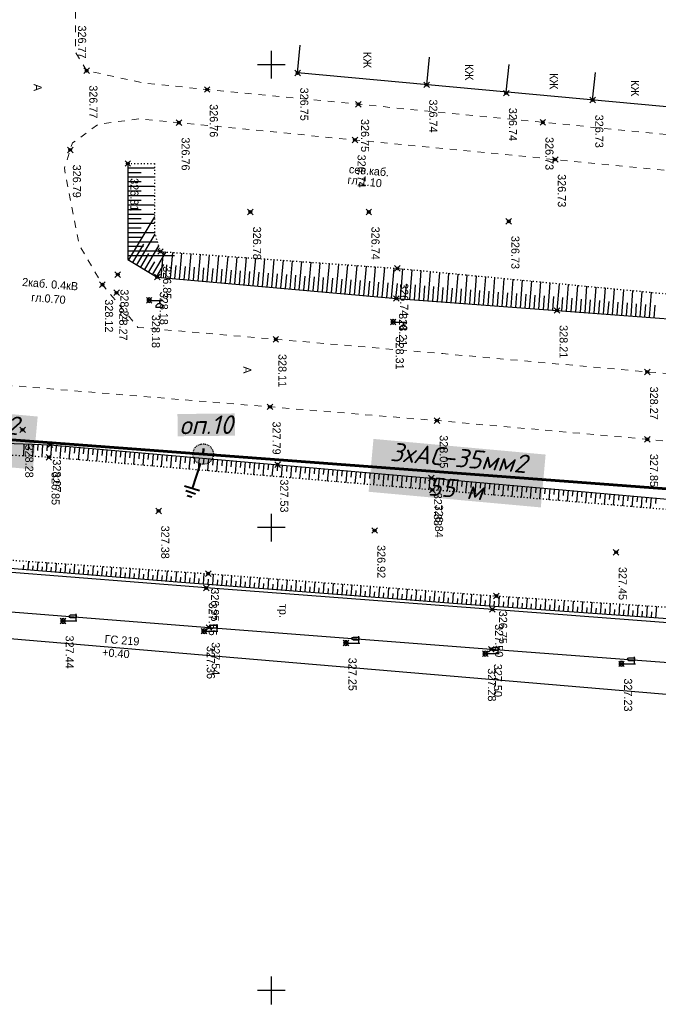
# Model space of a CAD drawing. Header units: metres. Extents: x 705573 to 711566, y 4301675 to 4311183.
# Tile 34 of 256: x 708829 to 708898, y 4301811 to 4301918. Entities that reach past the tile are written whole.
import ezdxf

# ---------------------------------------------------------------- set-up
doc = ezdxf.new("R2010")
doc.units = ezdxf.units.M
doc.header["$LTSCALE"] = 0.5
doc.header["$PDMODE"] = 35
doc.header["$PDSIZE"] = 0.3
for name, pattern in [('ACAD_ISO02W100', [15, 12, -3]), ('Auto_Street_NotBorder_Line_m1', [3, 1.5, -1.5]), ('ДОРОГИ_СТРОЯЩ', [9, 8, -1]), ('Контура низ откосов  Штриховая 0.1-0.5 - - - - - - -', [0.6, 0.1, -0.5])]:
    doc.linetypes.add(name, pattern=pattern)
for name, color, linetype in [('(001) Сетка', 92, 'Continuous'), ('(004) Точки рельефа', 7, 'Continuous'), ('(007) Здания', 7, 'Continuous'), ('(013) Газ', 30, 'ИК_Газопровод -------г--------'), ('(016) Кабель', 1, 'Continuous'), ('(019) Связь', 3, 'ИК_КАБ_СВЯЗИ'), ('(022) Возд. Линии', 7, 'Continuous'), ('(025) Дорога', 7, 'Continuous'), ('(035) Откосы', 7, 'Continuous'), ('Рамка', 7, 'Continuous')]:
    doc.layers.add(name, color=color, linetype=linetype)
doc.layers.add('AUTO#_ROADS_EXIST_L', color=7, linetype='Continuous', lineweight=15, true_color=0x000000)
doc.styles.add('BM-431', font='txt')
doc.styles.add('D-431', font='txt')
doc.styles.add('P-131', font='txt')
doc.styles.add('S', font='txtwr', dxfattribs={"oblique": 15})
doc.styles.get("Standard").update_dxf_attribs({"font": 'times.ttf'})
doc.styles.add('X_ISO', font='isocpeui.ttf')
doc.linetypes.add('GAZ_VOZDUSH', pattern='A,1,-2,["~",Standard,S=3,R=0,X=-1.5,Y=-1.5],-1,10', length=14)
doc.linetypes.add('ИК_Газопровод -------г--------', pattern='A,9,-0.6,["Г",Standard,S=1.2,R=0,X=0,Y=-0.6],-1.2', length=10.8)
doc.linetypes.add('ИК_КАБ_СВЯЗИ', pattern='A,4,["o",Standard,S=0.5,R=0,X=0,Y=-0.125],4,-2', length=10)

# ---------------------------------------------------------------- blocks, each defined once
blk = doc.blocks.new('U1111')
for p, q in [((0.1, 0.45), (0.1, 2.95)), ((0.1, 2.2), (0.85, 2.2)), ((1.28934, 2.95), (0.85, 2.51066)), ((0.85, 2.51066), (0.85, 1.88934)), ((1.6, 2.95), (1.28934, 2.95)), ((1.6, 2.95), (1.6, 1.45)), ((0, 0.05), (0.1, 0.05)), ((0, -0.05), (0, 0.05)), ((0.1, 0.05), (0.1, -0.05)), ((0.85, 1.88934), (1.28934, 1.45)), ((1.28934, 1.45), (1.6, 1.45)), ((0.1, -0.05), (0, -0.05))]:
    blk.add_line(p, q)
blk.add_lwpolyline([(0.55, 0), (0.3, 0.433013), (-0.2, 0.433013), (-0.45, 0), (-0.2, -0.433013), (0.3, -0.433013)], close=True)
at = {"color": 4, "style": 'S', "oblique": 15}
blk.add_attdef('Z', (1.142936, -1.391276), '', height=2, dxfattribs=at)
blk = doc.blocks.new('f')
at = {"layer": '(022) Возд. Линии'}
for points in [[(0, 0.25), (0, 1.5)], [(0, 1.4), (0.75, 1.4)]]:
    blk.add_lwpolyline(points, dxfattribs=at)
blk.add_lwpolyline([(0.4875, 0.65), (0.4875, 0.65, 0.41421356), (0.65, 0.8125), (0.65, 1.4), (0.325, 1.4), (0.325, 0.8125, 0.41421356)], format="xyb", close=True, dxfattribs=at)
blk.add_circle((0, 0), 0.25, dxfattribs=at)
blk = doc.blocks.new('Setka')
at = {"layer": '(001) Сетка'}
for p, q in [((0, 1.5), (0, -1.5)), ((-1.5, 0), (1.5, 0))]:
    blk.add_line(p, q, dxfattribs=at)
blk = doc.blocks.new('5547')
at = {"layer": 'Рамка', "linetype": 'Continuous', "lineweight": 30}
blk.add_hatch(color=7, dxfattribs=at).paths.add_polyline_path([(1621682, -797356, 1), (1621687, -797672, 1)])
at = {"lineweight": 40}
for p, q in [((1621684, -797672), (1621684, -798072)), ((1621804, -798072), (1621564, -798072)), ((1621763, -798137), (1621605, -798137)), ((1621723, -798202), (1621646, -798202))]:
    blk.add_line(p, q, dxfattribs=at)
at = {"layer": 'Рамка', "color": 7, "linetype": 'ACAD_ISO02W100', "lineweight": 30}
blk.add_circle((1621684, -797514), 158, dxfattribs=at)

msp = doc.modelspace()

# ---------------------------------------------------------------- linework, layer by layer
at = {"layer": '(007) Здания', "flags": 128}
for points in [[(708994.84, 4301902.61), (708994.56, 4301899.62), (708858.92, 4301912.09), (708859.19, 4301915.08)], [(708872.85, 4301910.81), (708873.16, 4301913.8)], [(708881.45, 4301910.02), (708881.77, 4301913.01)], [(708890.77, 4301909.16), (708891.08, 4301912.15)]]:
    msp.add_lwpolyline(points, dxfattribs=at)
at = {"layer": '(013) Газ', "linetype": 'GAZ_VOZDUSH', "elevation": 325.11, "flags": 128}
msp.add_lwpolyline([(708263.01, 4301898.28), (708267.49, 4301898.02), (708327.41, 4301893.73), (708350.02, 4301891.78), (708379.91, 4301889.21), (708474.41, 4301881.92), (708546.89, 4301875.37), (708558.89, 4301874.63), (708612.86, 4301869.39), (708645.29, 4301866.14), (708657.26, 4301865.63), (708710.55, 4301861.09), (708744.48, 4301857.65), (708772.36, 4301854.65), (708819.32, 4301851.72), (708956.48, 4301840.09), (708968.5, 4301838.77)], dxfattribs=at)
at = {"layer": '(025) Дорога', "elevation": 327.63, "flags": 128}
msp.add_lwpolyline([(708782.57, 4301861.68), (708782.17, 4301857.44), (708819.75, 4301854.52), (708849.36, 4301852.19), (708879.83, 4301849.84), (708909.49, 4301847.62), (708939.63, 4301845.27), (708959.2, 4301843.68), (708959.39, 4301847.98), (708939.8, 4301849.52), (708909.79, 4301851.87), (708879.95, 4301854.14), (708849.05, 4301856.46), (708819.77, 4301858.78), (708782.57, 4301861.68)], dxfattribs=at)
at = {"layer": '(035) Откосы'}
for p, q in [((708843.45, 4301901.81, 328.21), (708840.58, 4301901.81, 328.21)), ((708842.01, 4301901.32, 328.21), (708840.58, 4301901.32, 328.21)), ((708843.45, 4301900.82, 328.21), (708840.58, 4301900.82, 328.21)), ((708842.01, 4301900.32, 328.21), (708840.58, 4301900.32, 328.21)), ((708843.45, 4301899.82, 328.21), (708840.58, 4301899.82, 328.21)), ((708842.01, 4301899.32, 328.21), (708840.58, 4301899.32, 328.21)), ((708843.45, 4301898.82, 328.21), (708840.58, 4301898.82, 328.21)), ((708842.01, 4301898.32, 328.21), (708840.58, 4301898.32, 328.21)), ((708843.45, 4301897.82, 328.21), (708840.58, 4301897.82, 328.21)), ((708842.01, 4301897.32, 328.21), (708840.58, 4301897.32, 328.21)), ((708843.45, 4301896.82, 328.21), (708840.58, 4301896.82, 328.21)), ((708843.45, 4301896.54, 328.21), (708840.67, 4301891.89, 328.21)), ((708842.01, 4301896.33, 328.21), (708840.58, 4301896.33, 328.21)), ((708843.45, 4301895.83, 328.21), (708840.58, 4301895.83, 328.21)), ((708842.01, 4301895.33, 328.21), (708840.58, 4301895.33, 328.21)), ((708843.46, 4301894.83, 328.21), (708840.58, 4301894.83, 328.21)), ((708842.1, 4301894.33, 328.21), (708840.58, 4301894.33, 328.21)), ((708843.5, 4301894.69, 328.21), (708841.53, 4301891.37, 328.21)), ((708843.78, 4301893.83, 328.21), (708840.58, 4301893.83, 328.21)), ((708842.26, 4301893.33, 328.21), (708840.58, 4301893.33, 328.21)), ((708842.27, 4301893.6, 328.21), (708841.1, 4301891.63, 328.21)), ((708843.91, 4301893.42, 328.21), (708842.38, 4301890.86, 328.21)), ((708844.1, 4301892.83, 328.21), (708840.58, 4301892.83, 328.21)), ((708845.64, 4301892.33, 328.21), (708840.58, 4301892.33, 328.21)), ((708842.83, 4301892.59, 328.21), (708841.96, 4301891.12, 328.21)), ((708844.68, 4301892.76, 328.21), (708843.24, 4301890.35, 328.21)), ((708844.4, 4301892.78, 328.21), (708844.15, 4301890.01, 328.21)), ((708845.4, 4301892.71, 328.21), (708845.15, 4301889.92, 328.21)), ((708846.39, 4301892.64, 328.21), (708846.14, 4301889.83, 328.21)), ((708847.39, 4301892.57, 328.21), (708847.14, 4301889.74, 328.21)), ((708848.38, 4301892.5, 328.21), (708848.13, 4301889.65, 328.21)), ((708849.38, 4301892.43, 328.21), (708849.12, 4301889.56, 328.21)), ((708850.38, 4301892.36, 328.21), (708850.12, 4301889.48, 328.21)), ((708851.37, 4301892.28, 328.21), (708851.11, 4301889.39, 328.21)), ((708852.37, 4301892.21, 328.21), (708852.11, 4301889.3, 328.21)), ((708843.46, 4301891.7, 328.21), (708842.81, 4301890.61, 328.21)), ((708844.45, 4301891.41, 328.21), (708843.67, 4301890.1, 328.21)), ((708844.77, 4301891.36, 328.21), (708844.65, 4301889.96, 328.21)), ((708845.77, 4301891.28, 328.21), (708845.64, 4301889.88, 328.21)), ((708846.76, 4301891.2, 328.21), (708846.64, 4301889.79, 328.21)), ((708847.76, 4301891.12, 328.21), (708847.63, 4301889.7, 328.21)), ((708853.36, 4301892.14, 328.21), (708853.1, 4301889.21, 328.21)), ((708854.36, 4301892.07, 328.21), (708854.09, 4301889.12, 328.21)), ((708855.35, 4301892, 328.21), (708855.09, 4301889.03, 328.21)), ((708856.35, 4301891.93, 328.21), (708856.08, 4301888.94, 328.21)), ((708857.35, 4301891.86, 328.21), (708857.08, 4301888.85, 328.21)), ((708858.34, 4301891.79, 328.21), (708858.07, 4301888.76, 328.21)), ((708859.34, 4301891.72, 328.21), (708859.06, 4301888.67, 328.21)), ((708860.33, 4301891.64, 328.21), (708860.06, 4301888.58, 328.21)), ((708861.33, 4301891.57, 328.21), (708861.05, 4301888.5, 328.21)), ((708862.32, 4301891.5, 328.21), (708862.05, 4301888.41, 328.21)), ((708863.32, 4301891.43, 328.21), (708863.04, 4301888.32, 328.21)), ((708864.32, 4301891.36, 328.21), (708864.03, 4301888.23, 328.21)), ((708865.31, 4301891.29, 328.21), (708865.03, 4301888.14, 328.21)), ((708866.31, 4301891.22, 328.21), (708866.02, 4301888.05, 328.21)), ((708867.3, 4301891.15, 328.21), (708867.02, 4301887.96, 328.21)), ((708848.75, 4301891.04, 328.21), (708848.63, 4301889.61, 328.21)), ((708849.75, 4301890.96, 328.21), (708849.62, 4301889.52, 328.21)), ((708850.74, 4301890.88, 328.21), (708850.61, 4301889.43, 328.21)), ((708851.74, 4301890.8, 328.21), (708851.61, 4301889.34, 328.21)), ((708852.73, 4301890.72, 328.21), (708852.6, 4301889.25, 328.21)), ((708853.73, 4301890.64, 328.21), (708853.6, 4301889.16, 328.21)), ((708854.72, 4301890.56, 328.21), (708854.59, 4301889.07, 328.21)), ((708855.72, 4301890.48, 328.21), (708855.58, 4301888.99, 328.21)), ((708856.71, 4301890.4, 328.21), (708856.58, 4301888.9, 328.21)), ((708857.71, 4301890.32, 328.21), (708857.57, 4301888.81, 328.21)), ((708858.7, 4301890.24, 328.21), (708858.57, 4301888.72, 328.21)), ((708859.7, 4301890.15, 328.21), (708859.56, 4301888.63, 328.21)), ((708860.69, 4301890.07, 328.21), (708860.56, 4301888.54, 328.21)), ((708868.3, 4301891.08, 328.21), (708868.01, 4301887.87, 328.21)), ((708869.29, 4301891.01, 328.21), (708869.01, 4301887.78, 328.21)), ((708870.24, 4301890.92, 328.21), (708870, 4301887.7, 328.21)), ((708871.24, 4301890.83, 328.21), (708871, 4301887.63, 328.21)), ((708872.23, 4301890.74, 328.21), (708871.99, 4301887.55, 328.21)), ((708873.22, 4301890.64, 328.21), (708872.99, 4301887.48, 328.21)), ((708874.22, 4301890.55, 328.21), (708873.98, 4301887.4, 328.21)), ((708875.21, 4301890.46, 328.21), (708874.98, 4301887.33, 328.21)), ((708876.2, 4301890.36, 328.21), (708875.97, 4301887.25, 328.21)), ((708877.2, 4301890.27, 328.21), (708876.97, 4301887.18, 328.21)), ((708878.19, 4301890.18, 328.21), (708877.96, 4301887.1, 328.21)), ((708879.19, 4301890.08, 328.21), (708878.96, 4301887.03, 328.21)), ((708861.69, 4301889.99, 328.21), (708861.55, 4301888.45, 328.21)), ((708862.68, 4301889.91, 328.21), (708862.54, 4301888.36, 328.21)), ((708863.68, 4301889.83, 328.21), (708863.54, 4301888.27, 328.21)), ((708864.67, 4301889.75, 328.21), (708864.53, 4301888.18, 328.21)), ((708865.67, 4301889.67, 328.21), (708865.53, 4301888.1, 328.21)), ((708866.66, 4301889.59, 328.21), (708866.52, 4301888.01, 328.21)), ((708867.66, 4301889.51, 328.21), (708867.51, 4301887.92, 328.21)), ((708868.65, 4301889.43, 328.21), (708868.51, 4301887.83, 328.21)), ((708869.65, 4301889.35, 328.21), (708869.5, 4301887.74, 328.21)), ((708870.62, 4301889.27, 328.21), (708870.5, 4301887.66, 328.21)), ((708871.61, 4301889.19, 328.21), (708871.49, 4301887.59, 328.21)), ((708872.61, 4301889.1, 328.21), (708872.49, 4301887.51, 328.21)), ((708873.6, 4301889.02, 328.21), (708873.48, 4301887.44, 328.21)), ((708880.18, 4301889.99, 328.21), (708879.95, 4301886.96, 328.21)), ((708881.17, 4301889.9, 328.21), (708880.95, 4301886.88, 328.21)), ((708882.17, 4301889.8, 328.21), (708881.94, 4301886.81, 328.21)), ((708883.16, 4301889.71, 328.21), (708882.94, 4301886.73, 328.21)), ((708884.16, 4301889.61, 328.21), (708883.93, 4301886.66, 328.21)), ((708885.15, 4301889.52, 328.21), (708884.93, 4301886.58, 328.21)), ((708886.14, 4301889.43, 328.21), (708885.92, 4301886.51, 328.21)), ((708887.14, 4301889.33, 328.21), (708886.92, 4301886.43, 328.21)), ((708888.13, 4301889.24, 328.21), (708887.92, 4301886.36, 328.21)), ((708889.12, 4301889.15, 328.21), (708888.91, 4301886.29, 328.21)), ((708890.12, 4301889.05, 328.21), (708889.91, 4301886.21, 328.21)), ((708874.6, 4301888.93, 328.21), (708874.48, 4301887.37, 328.21)), ((708875.59, 4301888.85, 328.21), (708875.47, 4301887.29, 328.21)), ((708876.59, 4301888.77, 328.21), (708876.47, 4301887.22, 328.21)), ((708877.58, 4301888.68, 328.21), (708877.46, 4301887.14, 328.21)), ((708878.57, 4301888.6, 328.21), (708878.46, 4301887.07, 328.21)), ((708879.57, 4301888.51, 328.21), (708879.46, 4301886.99, 328.21)), ((708880.56, 4301888.43, 328.21), (708880.45, 4301886.92, 328.21)), ((708881.56, 4301888.35, 328.21), (708881.45, 4301886.84, 328.21)), ((708882.55, 4301888.26, 328.21), (708882.44, 4301886.77, 328.21)), ((708883.55, 4301888.18, 328.21), (708883.44, 4301886.69, 328.21)), ((708884.54, 4301888.09, 328.21), (708884.43, 4301886.62, 328.21)), ((708885.54, 4301888.01, 328.21), (708885.43, 4301886.55, 328.21)), ((708886.53, 4301887.93, 328.21), (708886.42, 4301886.47, 328.21)), ((708891.11, 4301888.96, 328.21), (708890.9, 4301886.14, 328.21)), ((708892.11, 4301888.87, 328.21), (708891.9, 4301886.06, 328.21)), ((708893.1, 4301888.77, 328.21), (708892.89, 4301885.99, 328.21)), ((708894.09, 4301888.68, 328.21), (708893.89, 4301885.91, 328.21)), ((708895.09, 4301888.59, 328.21), (708894.88, 4301885.84, 328.21)), ((708896.08, 4301888.49, 328.21), (708895.88, 4301885.76, 328.21)), ((708897.08, 4301888.4, 328.21), (708896.87, 4301885.69, 328.21)), ((708887.53, 4301887.84, 328.21), (708887.42, 4301886.4, 328.21)), ((708888.52, 4301887.76, 328.21), (708888.41, 4301886.32, 328.21)), ((708889.52, 4301887.67, 328.21), (708889.41, 4301886.25, 328.21)), ((708890.51, 4301887.59, 328.21), (708890.4, 4301886.17, 328.21)), ((708891.5, 4301887.51, 328.21), (708891.4, 4301886.1, 328.21)), ((708892.5, 4301887.42, 328.21), (708892.39, 4301886.02, 328.21)), ((708893.49, 4301887.34, 328.21), (708893.39, 4301885.95, 328.21)), ((708894.49, 4301887.25, 328.21), (708894.38, 4301885.88, 328.21)), ((708895.48, 4301887.17, 328.21), (708895.38, 4301885.8, 328.21)), ((708896.48, 4301887.09, 328.21), (708896.38, 4301885.73, 328.21)), ((708897.47, 4301887, 328.21), (708897.37, 4301885.65, 328.21)), ((708829.36, 4301872.04, 327.62), (708829.31, 4301870.71, 327.62)), ((708829.86, 4301872.02, 327.62), (708829.84, 4301871.35, 327.62)), ((708830.36, 4301872, 327.62), (708830.31, 4301870.66, 327.62)), ((708830.86, 4301871.98, 327.62), (708830.84, 4301871.31, 327.62)), ((708831.36, 4301871.96, 327.62), (708831.31, 4301870.61, 327.62)), ((708831.86, 4301871.95, 327.62), (708831.83, 4301871.27, 327.62)), ((708832.36, 4301871.92, 327.62), (708832.24, 4301870.56, 327.62)), ((708832.86, 4301871.88, 327.62), (708832.8, 4301871.2, 327.62)), ((708833.35, 4301871.83, 327.62), (708833.24, 4301870.48, 327.62)), ((708833.85, 4301871.79, 327.62), (708833.79, 4301871.11, 327.62)), ((708834.35, 4301871.75, 327.62), (708834.23, 4301870.39, 327.62)), ((708834.85, 4301871.7, 327.62), (708834.79, 4301871.02, 327.62)), ((708835.35, 4301871.66, 327.62), (708835.23, 4301870.31, 327.62)), ((708835.84, 4301871.61, 327.62), (708835.78, 4301870.94, 327.62)), ((708836.34, 4301871.57, 327.62), (708836.22, 4301870.22, 327.62)), ((708836.84, 4301871.53, 327.62), (708836.78, 4301870.85, 327.62)), ((708837.34, 4301871.48, 327.62), (708837.22, 4301870.14, 327.62)), ((708837.84, 4301871.44, 327.62), (708837.78, 4301870.77, 327.62)), ((708838.33, 4301871.4, 327.62), (708838.22, 4301870.05, 327.62)), ((708838.83, 4301871.35, 327.62), (708838.77, 4301870.68, 327.62)), ((708839.33, 4301871.31, 327.62), (708839.21, 4301869.97, 327.62)), ((708839.83, 4301871.27, 327.62), (708839.77, 4301870.59, 327.62)), ((708840.33, 4301871.22, 327.62), (708840.21, 4301869.88, 327.62)), ((708840.82, 4301871.18, 327.62), (708840.76, 4301870.51, 327.62)), ((708841.32, 4301871.13, 327.62), (708841.2, 4301869.8, 327.62)), ((708841.82, 4301871.09, 327.62), (708841.76, 4301870.42, 327.62)), ((708842.32, 4301871.05, 327.62), (708842.2, 4301869.71, 327.62)), ((708842.82, 4301871, 327.62), (708842.76, 4301870.34, 327.62)), ((708843.31, 4301870.96, 327.62), (708843.2, 4301869.63, 327.62)), ((708843.81, 4301870.92, 327.62), (708843.75, 4301870.25, 327.62)), ((708844.31, 4301870.87, 327.62), (708844.19, 4301869.54, 327.62)), ((708844.81, 4301870.83, 327.62), (708844.75, 4301870.16, 327.62)), ((708845.31, 4301870.79, 327.62), (708845.19, 4301869.46, 327.62)), ((708845.8, 4301870.74, 327.62), (708845.74, 4301870.08, 327.62)), ((708846.3, 4301870.7, 327.62), (708846.18, 4301869.37, 327.62)), ((708846.8, 4301870.65, 327.62), (708846.74, 4301869.99, 327.62)), ((708847.3, 4301870.61, 327.62), (708847.18, 4301869.29, 327.62)), ((708847.79, 4301870.57, 327.62), (708847.74, 4301869.91, 327.62)), ((708848.29, 4301870.52, 327.62), (708848.18, 4301869.2, 327.62)), ((708848.79, 4301870.48, 327.62), (708848.73, 4301869.82, 327.62)), ((708849.29, 4301870.44, 327.62), (708849.17, 4301869.12, 327.62)), ((708849.79, 4301870.39, 327.62), (708849.73, 4301869.73, 327.62)), ((708850.28, 4301870.35, 327.62), (708850.17, 4301869.03, 327.62)), ((708850.78, 4301870.3, 327.62), (708850.72, 4301869.65, 327.62)), ((708851.28, 4301870.26, 327.62), (708851.17, 4301868.95, 327.62)), ((708851.78, 4301870.22, 327.62), (708851.72, 4301869.56, 327.62)), ((708852.28, 4301870.17, 327.62), (708852.16, 4301868.86, 327.62)), ((708852.77, 4301870.13, 327.62), (708852.72, 4301869.48, 327.62)), ((708853.27, 4301870.09, 327.62), (708853.16, 4301868.78, 327.62)), ((708853.77, 4301870.04, 327.62), (708853.71, 4301869.39, 327.62)), ((708854.27, 4301870, 327.62), (708854.15, 4301868.69, 327.62)), ((708854.77, 4301869.96, 327.62), (708854.71, 4301869.3, 327.62)), ((708855.26, 4301869.91, 327.62), (708855.15, 4301868.61, 327.62)), ((708855.76, 4301869.87, 327.62), (708855.7, 4301869.22, 327.62)), ((708856.26, 4301869.82, 327.62), (708856.15, 4301868.52, 327.62)), ((708856.76, 4301869.78, 327.62), (708856.7, 4301869.13, 327.62)), ((708857.26, 4301869.74, 327.62), (708857.14, 4301868.44, 327.62)), ((708857.75, 4301869.69, 327.62), (708857.7, 4301869.04, 327.62)), ((708858.25, 4301869.65, 327.62), (708858.14, 4301868.35, 327.62)), ((708858.75, 4301869.61, 327.62), (708858.69, 4301868.96, 327.62)), ((708859.25, 4301869.56, 327.62), (708859.13, 4301868.27, 327.62)), ((708859.75, 4301869.52, 327.62), (708859.69, 4301868.87, 327.62)), ((708860.24, 4301869.48, 327.62), (708860.13, 4301868.18, 327.62)), ((708860.74, 4301869.43, 327.62), (708860.69, 4301868.79, 327.62)), ((708861.24, 4301869.39, 327.62), (708861.13, 4301868.1, 327.62)), ((708861.74, 4301869.34, 327.62), (708861.68, 4301868.7, 327.62)), ((708862.24, 4301869.3, 327.62), (708862.12, 4301868.01, 327.62)), ((708862.73, 4301869.26, 327.62), (708862.68, 4301868.61, 327.62)), ((708863.23, 4301869.21, 327.62), (708863.12, 4301867.93, 327.62)), ((708863.73, 4301869.17, 327.62), (708863.67, 4301868.53, 327.62)), ((708864.23, 4301869.13, 327.62), (708864.11, 4301867.84, 327.62)), ((708864.73, 4301869.08, 327.62), (708864.67, 4301868.44, 327.62)), ((708865.22, 4301869.04, 327.62), (708865.11, 4301867.76, 327.62)), ((708865.72, 4301869, 327.62), (708865.67, 4301868.36, 327.62)), ((708866.22, 4301868.95, 327.62), (708866.11, 4301867.67, 327.62)), ((708866.72, 4301868.91, 327.62), (708866.66, 4301868.27, 327.62)), ((708867.21, 4301868.86, 327.62), (708867.1, 4301867.59, 327.62)), ((708867.71, 4301868.82, 327.62), (708867.66, 4301868.18, 327.62)), ((708868.21, 4301868.78, 327.62), (708868.1, 4301867.5, 327.62)), ((708868.71, 4301868.73, 327.62), (708868.65, 4301868.1, 327.62)), ((708869.21, 4301868.69, 327.62), (708869.1, 4301867.42, 327.62)), ((708869.7, 4301868.65, 327.62), (708869.65, 4301868.01, 327.62)), ((708870.2, 4301868.6, 327.62), (708870.09, 4301867.33, 327.62)), ((708870.7, 4301868.56, 327.62), (708870.65, 4301867.93, 327.62)), ((708871.2, 4301868.52, 327.62), (708871.09, 4301867.25, 327.62)), ((708871.7, 4301868.47, 327.62), (708871.64, 4301867.84, 327.62)), ((708872.19, 4301868.43, 327.62), (708872.08, 4301867.16, 327.62)), ((708872.69, 4301868.38, 327.62), (708872.64, 4301867.75, 327.62)), ((708873.19, 4301868.34, 327.62), (708873.08, 4301867.08, 327.62)), ((708873.69, 4301868.3, 327.62), (708873.63, 4301867.67, 327.62)), ((708874.19, 4301868.25, 327.62), (708874.07, 4301867, 327.62)), ((708874.68, 4301868.21, 327.62), (708874.63, 4301867.58, 327.62)), ((708875.18, 4301868.16, 327.62), (708875.07, 4301866.91, 327.62)), ((708875.68, 4301868.12, 327.62), (708875.62, 4301867.5, 327.62)), ((708876.18, 4301868.08, 327.62), (708876.07, 4301866.83, 327.62)), ((708876.68, 4301868.03, 327.62), (708876.62, 4301867.41, 327.62)), ((708877.17, 4301867.99, 327.62), (708877.06, 4301866.74, 327.62)), ((708877.67, 4301867.94, 327.62), (708877.62, 4301867.32, 327.62)), ((708878.17, 4301867.9, 327.62), (708878.06, 4301866.66, 327.62)), ((708878.67, 4301867.86, 327.62), (708878.61, 4301867.24, 327.62)), ((708879.17, 4301867.81, 327.62), (708879.06, 4301866.58, 327.62)), ((708879.66, 4301867.77, 327.62), (708879.61, 4301867.15, 327.62)), ((708880.16, 4301867.72, 327.62), (708880.05, 4301866.49, 327.62)), ((708880.66, 4301867.68, 327.62), (708880.6, 4301867.07, 327.62)), ((708881.16, 4301867.63, 327.62), (708881.05, 4301866.41, 327.62)), ((708881.65, 4301867.59, 327.62), (708881.6, 4301866.98, 327.62)), ((708882.15, 4301867.55, 327.62), (708882.04, 4301866.33, 327.62)), ((708882.65, 4301867.5, 327.62), (708882.6, 4301866.89, 327.62)), ((708883.15, 4301867.46, 327.62), (708883.04, 4301866.24, 327.62)), ((708883.65, 4301867.41, 327.62), (708883.59, 4301866.81, 327.62)), ((708884.14, 4301867.37, 327.62), (708884.04, 4301866.16, 327.62)), ((708884.64, 4301867.33, 327.62), (708884.59, 4301866.72, 327.62)), ((708885.14, 4301867.28, 327.62), (708885.03, 4301866.08, 327.62)), ((708885.64, 4301867.24, 327.62), (708885.58, 4301866.64, 327.62)), ((708886.14, 4301867.19, 327.62), (708886.03, 4301865.99, 327.62)), ((708886.63, 4301867.15, 327.62), (708886.58, 4301866.55, 327.62)), ((708887.13, 4301867.1, 327.62), (708887.03, 4301865.91, 327.62)), ((708887.63, 4301867.06, 327.62), (708887.58, 4301866.46, 327.62)), ((708888.13, 4301867.02, 327.62), (708888.02, 4301865.82, 327.62)), ((708888.63, 4301866.97, 327.62), (708888.57, 4301866.38, 327.62)), ((708889.12, 4301866.93, 327.62), (708889.02, 4301865.74, 327.62)), ((708889.62, 4301866.88, 327.62), (708889.57, 4301866.29, 327.62)), ((708890.12, 4301866.84, 327.62), (708890.01, 4301865.66, 327.62)), ((708890.62, 4301866.8, 327.62), (708890.56, 4301866.21, 327.62)), ((708891.12, 4301866.75, 327.62), (708891.01, 4301865.57, 327.62)), ((708891.61, 4301866.71, 327.62), (708891.56, 4301866.12, 327.62)), ((708892.11, 4301866.66, 327.62), (708892.01, 4301865.49, 327.62)), ((708892.61, 4301866.62, 327.62), (708892.56, 4301866.03, 327.62)), ((708893.11, 4301866.58, 327.62), (708893, 4301865.41, 327.62)), ((708893.6, 4301866.53, 327.62), (708893.55, 4301865.95, 327.62)), ((708894.1, 4301866.49, 327.62), (708894, 4301865.32, 327.62)), ((708894.6, 4301866.44, 327.62), (708894.55, 4301865.86, 327.62)), ((708895.1, 4301866.4, 327.62), (708895, 4301865.24, 327.62)), ((708895.6, 4301866.35, 327.62), (708895.54, 4301865.78, 327.62)), ((708896.09, 4301866.31, 327.62), (708895.99, 4301865.15, 327.62)), ((708896.59, 4301866.27, 327.62), (708896.54, 4301865.69, 327.62)), ((708897.09, 4301866.22, 327.62), (708896.99, 4301865.07, 327.62)), ((708897.59, 4301866.18, 327.62), (708897.54, 4301865.6, 327.62)), ((708829.82, 4301858.41, 327.62), (708829.9, 4301859.34, 327.62)), ((708830.82, 4301858.33, 327.62), (708830.9, 4301859.27, 327.62)), ((708831.82, 4301858.25, 327.62), (708831.89, 4301859.2, 327.62)), ((708829.32, 4301858.45, 327.62), (708829.36, 4301858.91, 327.62)), ((708830.32, 4301858.37, 327.62), (708830.36, 4301858.84, 327.62)), ((708831.32, 4301858.29, 327.62), (708831.36, 4301858.76, 327.62)), ((708832.31, 4301858.21, 327.62), (708832.35, 4301858.69, 327.62)), ((708832.81, 4301858.17, 327.62), (708832.89, 4301859.13, 327.62)), ((708833.31, 4301858.13, 327.62), (708833.35, 4301858.61, 327.62)), ((708833.81, 4301858.09, 327.62), (708833.89, 4301859.06, 327.62)), ((708834.31, 4301858.05, 327.62), (708834.35, 4301858.54, 327.62)), ((708834.8, 4301858.01, 327.62), (708834.88, 4301858.99, 327.62)), ((708835.3, 4301857.97, 327.62), (708835.34, 4301858.46, 327.62)), ((708835.8, 4301857.93, 327.62), (708835.88, 4301858.92, 327.62)), ((708836.3, 4301857.88, 327.62), (708836.34, 4301858.39, 327.62)), ((708836.8, 4301857.84, 327.62), (708836.88, 4301858.86, 327.62)), ((708837.3, 4301857.8, 327.62), (708837.34, 4301858.31, 327.62)), ((708837.79, 4301857.76, 327.62), (708837.88, 4301858.79, 327.62)), ((708838.29, 4301857.72, 327.62), (708838.33, 4301858.24, 327.62)), ((708838.79, 4301857.68, 327.62), (708838.87, 4301858.72, 327.62)), ((708839.29, 4301857.64, 327.62), (708839.33, 4301858.16, 327.62)), ((708839.79, 4301857.6, 327.62), (708839.87, 4301858.65, 327.62)), ((708840.78, 4301857.52, 327.62), (708840.87, 4301858.58, 327.62)), ((708841.78, 4301857.44, 327.62), (708841.87, 4301858.51, 327.62)), ((708842.78, 4301857.36, 327.62), (708842.86, 4301858.44, 327.62)), ((708843.77, 4301857.27, 327.62), (708843.86, 4301858.37, 327.62)), ((708844.77, 4301857.19, 327.62), (708844.86, 4301858.31, 327.62)), ((708845.76, 4301857.11, 327.62), (708845.86, 4301858.24, 327.62)), ((708846.76, 4301857.03, 327.62), (708846.85, 4301858.17, 327.62)), ((708840.28, 4301857.56, 327.62), (708840.33, 4301858.09, 327.62)), ((708841.28, 4301857.48, 327.62), (708841.32, 4301858.01, 327.62)), ((708842.28, 4301857.4, 327.62), (708842.32, 4301857.94, 327.62)), ((708843.27, 4301857.31, 327.62), (708843.32, 4301857.86, 327.62)), ((708844.27, 4301857.23, 327.62), (708844.32, 4301857.79, 327.62)), ((708845.27, 4301857.15, 327.62), (708845.31, 4301857.71, 327.62)), ((708846.26, 4301857.07, 327.62), (708846.31, 4301857.64, 327.62)), ((708847.26, 4301856.99, 327.62), (708847.3, 4301857.56, 327.62)), ((708847.76, 4301856.95, 327.62), (708847.85, 4301858.1, 327.62)), ((708848.26, 4301856.92, 327.62), (708848.3, 4301857.49, 327.62)), ((708848.75, 4301856.88, 327.62), (708848.84, 4301858.03, 327.62)), ((708849.25, 4301856.84, 327.62), (708849.3, 4301857.42, 327.62)), ((708849.75, 4301856.8, 327.62), (708849.84, 4301857.96, 327.62)), ((708850.25, 4301856.76, 327.62), (708850.29, 4301857.34, 327.62)), ((708850.75, 4301856.72, 327.62), (708850.84, 4301857.88, 327.62)), ((708851.25, 4301856.68, 327.62), (708851.29, 4301857.26, 327.62)), ((708851.75, 4301856.65, 327.62), (708851.83, 4301857.8, 327.62)), ((708852.24, 4301856.61, 327.62), (708852.29, 4301857.19, 327.62)), ((708852.74, 4301856.57, 327.62), (708852.83, 4301857.73, 327.62)), ((708853.24, 4301856.53, 327.62), (708853.28, 4301857.11, 327.62)), ((708853.74, 4301856.49, 327.62), (708853.83, 4301857.65, 327.62)), ((708854.74, 4301856.42, 327.62), (708854.82, 4301857.57, 327.62)), ((708855.73, 4301856.34, 327.62), (708855.82, 4301857.49, 327.62)), ((708856.73, 4301856.26, 327.62), (708856.82, 4301857.42, 327.62)), ((708857.73, 4301856.18, 327.62), (708857.81, 4301857.34, 327.62)), ((708858.72, 4301856.11, 327.62), (708858.81, 4301857.26, 327.62)), ((708859.72, 4301856.03, 327.62), (708859.81, 4301857.18, 327.62)), ((708860.72, 4301855.95, 327.62), (708860.81, 4301857.11, 327.62)), ((708854.24, 4301856.45, 327.62), (708854.28, 4301857.03, 327.62)), ((708855.23, 4301856.38, 327.62), (708855.28, 4301856.95, 327.62)), ((708856.23, 4301856.3, 327.62), (708856.28, 4301856.88, 327.62)), ((708857.23, 4301856.22, 327.62), (708857.27, 4301856.8, 327.62)), ((708858.22, 4301856.15, 327.62), (708858.27, 4301856.72, 327.62)), ((708859.22, 4301856.07, 327.62), (708859.27, 4301856.65, 327.62)), ((708860.22, 4301855.99, 327.62), (708860.26, 4301856.57, 327.62)), ((708861.21, 4301855.91, 327.62), (708861.26, 4301856.49, 327.62)), ((708861.71, 4301855.88, 327.62), (708861.8, 4301857.03, 327.62)), ((708862.21, 4301855.84, 327.62), (708862.26, 4301856.41, 327.62)), ((708862.71, 4301855.8, 327.62), (708862.8, 4301856.95, 327.62)), ((708863.21, 4301855.76, 327.62), (708863.25, 4301856.34, 327.62)), ((708863.71, 4301855.72, 327.62), (708863.8, 4301856.88, 327.62)), ((708864.2, 4301855.68, 327.62), (708864.25, 4301856.26, 327.62)), ((708864.7, 4301855.65, 327.62), (708864.79, 4301856.8, 327.62)), ((708865.2, 4301855.61, 327.62), (708865.25, 4301856.18, 327.62)), ((708865.7, 4301855.57, 327.62), (708865.79, 4301856.72, 327.62)), ((708866.2, 4301855.53, 327.62), (708866.24, 4301856.11, 327.62)), ((708866.7, 4301855.49, 327.62), (708866.79, 4301856.64, 327.62)), ((708867.19, 4301855.45, 327.62), (708867.24, 4301856.03, 327.62)), ((708867.69, 4301855.41, 327.62), (708867.78, 4301856.57, 327.62)), ((708868.69, 4301855.34, 327.62), (708868.78, 4301856.49, 327.62)), ((708869.69, 4301855.26, 327.62), (708869.78, 4301856.41, 327.62)), ((708870.68, 4301855.18, 327.62), (708870.77, 4301856.33, 327.62)), ((708871.68, 4301855.11, 327.62), (708871.77, 4301856.26, 327.62)), ((708872.68, 4301855.03, 327.62), (708872.77, 4301856.18, 327.62)), ((708873.67, 4301854.95, 327.62), (708873.76, 4301856.1, 327.62)), ((708874.67, 4301854.87, 327.62), (708874.76, 4301856.03, 327.62)), ((708868.19, 4301855.38, 327.62), (708868.24, 4301855.95, 327.62)), ((708869.19, 4301855.3, 327.62), (708869.23, 4301855.87, 327.62)), ((708870.18, 4301855.22, 327.62), (708870.23, 4301855.8, 327.62)), ((708871.18, 4301855.14, 327.62), (708871.23, 4301855.72, 327.62)), ((708872.18, 4301855.07, 327.62), (708872.22, 4301855.64, 327.62)), ((708873.18, 4301854.99, 327.62), (708873.22, 4301855.57, 327.62)), ((708874.17, 4301854.91, 327.62), (708874.22, 4301855.49, 327.62)), ((708875.17, 4301854.84, 327.62), (708875.21, 4301855.41, 327.62)), ((708875.67, 4301854.8, 327.62), (708875.76, 4301855.95, 327.62)), ((708876.17, 4301854.76, 327.62), (708876.21, 4301855.33, 327.62)), ((708876.66, 4301854.72, 327.62), (708876.75, 4301855.87, 327.62)), ((708877.16, 4301854.68, 327.62), (708877.2, 4301855.26, 327.62)), ((708877.66, 4301854.65, 327.62), (708877.74, 4301855.79, 327.62)), ((708878.16, 4301854.61, 327.62), (708878.2, 4301855.18, 327.62)), ((708878.66, 4301854.58, 327.62), (708878.74, 4301855.72, 327.62)), ((708879.16, 4301854.54, 327.62), (708879.2, 4301855.11, 327.62)), ((708879.66, 4301854.5, 327.62), (708879.74, 4301855.64, 327.62)), ((708880.15, 4301854.47, 327.62), (708880.19, 4301855.03, 327.62)), ((708880.65, 4301854.43, 327.62), (708880.73, 4301855.57, 327.62)), ((708881.15, 4301854.4, 327.62), (708881.19, 4301854.97, 327.62)), ((708881.65, 4301854.36, 327.62), (708881.73, 4301855.5, 327.62)), ((708882.65, 4301854.29, 327.62), (708882.73, 4301855.44, 327.62)), ((708883.64, 4301854.22, 327.62), (708883.73, 4301855.37, 327.62)), ((708884.64, 4301854.14, 327.62), (708884.72, 4301855.31, 327.62)), ((708885.64, 4301854.07, 327.62), (708885.72, 4301855.24, 327.62)), ((708886.64, 4301854, 327.62), (708886.72, 4301855.18, 327.62)), ((708887.63, 4301853.93, 327.62), (708887.72, 4301855.11, 327.62)), ((708888.63, 4301853.86, 327.62), (708888.71, 4301855.05, 327.62)), ((708889.63, 4301853.79, 327.62), (708889.71, 4301854.98, 327.62)), ((708882.15, 4301854.32, 327.62), (708882.19, 4301854.9, 327.62)), ((708883.15, 4301854.25, 327.62), (708883.19, 4301854.83, 327.62)), ((708884.14, 4301854.18, 327.62), (708884.18, 4301854.76, 327.62)), ((708885.14, 4301854.11, 327.62), (708885.18, 4301854.69, 327.62)), ((708886.14, 4301854.04, 327.62), (708886.18, 4301854.62, 327.62)), ((708887.13, 4301853.97, 327.62), (708887.18, 4301854.56, 327.62)), ((708888.13, 4301853.89, 327.62), (708888.17, 4301854.49, 327.62)), ((708889.13, 4301853.82, 327.62), (708889.17, 4301854.42, 327.62)), ((708890.13, 4301853.75, 327.62), (708890.17, 4301854.35, 327.62)), ((708890.62, 4301853.71, 327.62), (708890.71, 4301854.92, 327.62)), ((708891.12, 4301853.68, 327.62), (708891.17, 4301854.28, 327.62)), ((708891.62, 4301853.64, 327.62), (708891.71, 4301854.85, 327.62)), ((708892.12, 4301853.61, 327.62), (708892.16, 4301854.21, 327.62)), ((708892.62, 4301853.57, 327.62), (708892.71, 4301854.79, 327.62)), ((708893.12, 4301853.54, 327.62), (708893.16, 4301854.15, 327.62)), ((708893.62, 4301853.5, 327.62), (708893.7, 4301854.73, 327.62)), ((708894.11, 4301853.46, 327.62), (708894.16, 4301854.08, 327.62)), ((708894.61, 4301853.43, 327.62), (708894.7, 4301854.66, 327.62)), ((708895.11, 4301853.39, 327.62), (708895.16, 4301854.01, 327.62)), ((708895.61, 4301853.36, 327.62), (708895.7, 4301854.6, 327.62)), ((708896.11, 4301853.32, 327.62), (708896.15, 4301853.94, 327.62)), ((708896.61, 4301853.28, 327.62), (708896.7, 4301854.53, 327.62)), ((708897.11, 4301853.25, 327.62), (708897.15, 4301853.87, 327.62)), ((708897.6, 4301853.21, 327.62), (708897.69, 4301854.47, 327.62))]:
    msp.add_line(p, q, dxfattribs=at)
at = {"layer": '(035) Откосы', "linetype": 'Контура низ откосов  Штриховая 0.1-0.5 - - - - - - -'}
for points, elevation in [([(708840.58, 4301902.31), (708843.45, 4301902.31), (708843.45, 4301894.88), (708844.11, 4301892.8), (708869.69, 4301890.98), (708904.49, 4301887.7), (709042.89, 4301876.77), (709042.6, 4301873.77)], 328.21), ([(708921.75, 4301862.21), (708920.73, 4301863.08), (708873.46, 4301867.05), (708832.06, 4301870.58), (708796.08, 4301872.38), (708794.76, 4301871.79)], 327), ([(708794.76, 4301871.79), (708794.94, 4301863.33), (708795.56, 4301862.36), (708820.13, 4301860.01), (708849.27, 4301858), (708880.37, 4301855.59), (708910.25, 4301853.65), (708921.62, 4301852.72)], 327)]:
    msp.add_lwpolyline(points, dxfattribs=dict(at, elevation=elevation))
at = {"layer": '(035) Откосы', "flags": 128}
for points, elevation in [([(708840.58, 4301902.31), (708840.58, 4301891.94), (708843.76, 4301890.04), (708869.58, 4301887.73), (708904.25, 4301885.14), (708939.14, 4301882.57), (709023.01, 4301875.63), (709042.6, 4301873.77)], 328.21), ([(708922.34, 4301863.98), (708958.71, 4301861.89), (708960.03, 4301859.86), (708960.03, 4301853.86), (708959.54, 4301850.33), (708958.71, 4301849.19), (708957.71, 4301848.68), (708939.12, 4301849.9), (708922.04, 4301851.54), (708906.97, 4301852.54), (708877.13, 4301854.69), (708846.39, 4301857.06), (708816.8, 4301859.48), (708794.69, 4301861.17), (708794.3, 4301862.11), (708794.4, 4301873.34)], 327.62), ([(708794.4, 4301873.34), (708832.2, 4301871.93), (708873.35, 4301868.33), (708922.34, 4301863.98)], 327.62)]:
    msp.add_lwpolyline(points, dxfattribs=dict(at, elevation=elevation))
at = {"color": 0, "linetype": 'ByBlock', "lineweight": 50}
msp.add_line((708848.72, 4301870.91), (708848.77, 4301871.51), dxfattribs=at)
at = {"color": 1, "linetype": 'ByBlock', "lineweight": 60, "flags": 128}
msp.add_lwpolyline([(708306.94, 4301907.69), (708350.94, 4301917.13), (708405.66, 4301911.63), (708460.36, 4301905.93), (708515.01, 4301899.74), (708569.91, 4301896.33), (708629.67, 4301890.93), (708684.48, 4301886.39), (708739.27, 4301881.63), (708793.87, 4301875.03), (708848.72, 4301870.91), (708903.57, 4301866.8), (708958.41, 4301862.68), (709008.24, 4301858.6), (709058.08, 4301854.53), (709107.91, 4301850.47), (709162.68, 4301845.45), (709207.44, 4301840.81), (709212.78, 4301813.29)], dxfattribs=at)
at = {"color": 0, "linetype": 'ByBlock', "lineweight": -2, "transparency": 16777216}
for p in [(708836.14, 4301912.34, 326.77), (708858.92, 4301912.09, 326.75), (708849.15, 4301910.31, 326.76), (708872.85, 4301910.81, 326.74), (708881.44, 4301909.91, 326.74), (708890.77, 4301909.16, 326.73), (708865.48, 4301908.71, 326.75), (708885.39, 4301906.76, 326.73), (708846.1, 4301906.72, 326.76), (708865.1, 4301904.86, 326.74), (708834.37, 4301903.78, 326.79), (708886.73, 4301902.74, 326.73), (708840.58, 4301902.31, 326.81), (708853.81, 4301897.07, 326.78), (708866.61, 4301897.07, 326.74), (708881.71, 4301896.07, 326.73), (708844.11, 4301892.8, 326.85), (708869.69, 4301890.98, 326.74), (708839.5, 4301890.31, 328.25), (708843.76, 4301890.04, 328.18), (708837.84, 4301889.22, 328.12), (708839.37, 4301888.35, 328.27), (708869.58, 4301887.73, 328.21), (708842.89, 4301887.54, 328.18), (708886.92, 4301886.43, 328.21), (708869.23, 4301885.2, 328.31), (708856.56, 4301883.32, 328.11), (708896.67, 4301879.8, 328.27), (708855.93, 4301876.03, 327.79), (708873.97, 4301874.54, 328.05), (708829.22, 4301873.54, 328.28), (708832.2, 4301871.93, 328.07), (708896.67, 4301872.52, 327.85), (708832.06, 4301870.58, 326.85), (708856.76, 4301869.78, 327.53), (708873.35, 4301868.33, 327.88), (708873.46, 4301867.05, 326.83), (708843.91, 4301864.78, 327.38), (708867.23, 4301862.67, 326.92), (708893.3, 4301860.32, 327.45), (708849.27, 4301858, 326.95), (708849.05, 4301856.46, 327.55), (708880.37, 4301855.59, 326.75), (708879.95, 4301854.14, 327.5), (708833.59, 4301852.9, 327.44), (708848.82, 4301851.79, 327.36), (708849.36, 4301852.19, 327.54), (708864.13, 4301850.51, 327.25), (708879.18, 4301849.37, 327.28), (708879.83, 4301849.84, 327.5), (708893.88, 4301848.27, 327.23)]:
    msp.add_point(p, dxfattribs=at)
at = {"layer": 'AUTO#_ROADS_EXIST_L', "linetype": 'Auto_Street_NotBorder_Line_m1', "lineweight": 15, "flags": 128}
for points in [[(709049.93, 4301902.12), (709050.26, 4301890.85), (709015.71, 4301894.38), (708969.86, 4301898.47), (708842.47, 4301910.97), (708836.14, 4301912.34), (708834.92, 4301914.36), (708834.92, 4301919.02)], [(708959.73, 4301838.79), (708961.23, 4301863.68), (708959.21, 4301867.11), (708919.37, 4301870.5), (708873.97, 4301874.54), (708809.36, 4301879.85), (708788.05, 4301882.15), (708786.79, 4301880.53), (708785.15, 4301878.46), (708783.97, 4301871.24), (708779.36, 4301846.09)]]:
    msp.add_lwpolyline(points, dxfattribs=at)
msp.add_lwpolyline([(709050.37, 4301887.1), (709050.73, 4301875.03), (709048.04, 4301869.98), (709043.07, 4301867.21), (709026.86, 4301868.64), (708920, 4301877.72), (708874.59, 4301881.77), (708841.68, 4301884.6), (708837.84, 4301889.22), (708835.34, 4301893.52), (708833.73, 4301901.8), (708834.61, 4301904.53), (708837.42, 4301906.55), (708841.8, 4301907.14), (708914.94, 4301899.98)], close=True, dxfattribs=at)

# ---------------------------------------------------------------- block references
at = {"layer": '(001) Сетка', "rotation": 270}
for p in [(708856.07, 4301912.98), (708856.07, 4301862.98), (708856.07, 4301812.98)]:
    msp.add_blockref('Setka', p, dxfattribs=at)
at = {"layer": '(022) Возд. Линии', "xscale": 0.5, "yscale": 0.5, "zscale": 0.5, "rotation": 270}
for p in [(708842.89, 4301887.57, 325.95), (708869.23, 4301885.23, 325.95)]:
    msp.add_blockref('U1111', p, dxfattribs=at)
at = {"layer": '(022) Возд. Линии', "xscale": -1, "rotation": 270}
for p in [(708833.59, 4301852.9, 326.89), (708848.82, 4301851.79, 326.89), (708864.13, 4301850.51, 326.89), (708879.18, 4301849.37, 326.89), (708893.88, 4301848.27, 326.89)]:
    msp.add_blockref('f', p, dxfattribs=at)
at = {"lineweight": 40, "xscale": 0.007000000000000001, "yscale": 0.007000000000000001, "zscale": 0.007000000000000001, "rotation": 342.0527022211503}
msp.add_blockref('5547', (699769.54, 4310679.83, -1.58), dxfattribs=at)

# ---------------------------------------------------------------- texts
at = {"layer": '(004) Точки рельефа', "style": 'D-431'}
for s, p in [('326.77', (708835.21, 4301917.22, 326.77)), ('326.77', (708836.43, 4301910.76, 326.77)), ('326.75', (708859.2, 4301910.51, 326.75)), ('326.74', (708873.13, 4301909.23, 326.74)), ('326.76', (708849.43, 4301908.72, 326.76)), ('326.74', (708881.73, 4301908.32, 326.74)), ('326.75', (708865.76, 4301907.12, 326.75)), ('326.73', (708891.05, 4301907.58, 326.73)), ('326.76', (708846.39, 4301905.13, 326.76)), ('326.73', (708885.67, 4301905.17, 326.73)), ('326.74', (708865.39, 4301903.27, 326.74)), ('326.79', (708834.65, 4301902.19, 326.79)), ('326.81', (708840.86, 4301900.73, 326.81)), ('326.73', (708887.01, 4301901.16, 326.73)), ('326.78', (708854.1, 4301895.49, 326.78)), ('326.74', (708866.89, 4301895.49, 326.74)), ('326.73', (708881.99, 4301894.49, 326.73)), ('326.85', (708844.39, 4301891.22, 326.85)), ('326.74', (708869.98, 4301889.39, 326.74)), ('328.24', (708839.79, 4301888.72, 328.25)), ('328.18', (708844.04, 4301888.46, 328.18)), ('328.12', (708838.12, 4301887.64, 328.12)), ('328.27', (708839.66, 4301886.76, 328.27)), ('328.18', (708843.18, 4301885.96, 328.18)), ('328.21', (708869.86, 4301886.15, 328.21)), ('328.21', (708887.2, 4301884.85, 328.21)), ('328.31', (708869.51, 4301883.62, 328.31)), ('328.11', (708856.84, 4301881.73, 328.11)), ('328.27', (708896.96, 4301878.21, 328.27)), ('327.79', (708856.21, 4301874.44, 327.79)), ('328.05', (708874.26, 4301872.96, 328.05)), ('328.28', (708829.51, 4301871.95, 328.28)), ('327.85', (708896.96, 4301870.94, 327.85)), ('328.07', (708832.49, 4301870.35, 328.07)), ('326.85', (708832.35, 4301868.99, 326.85)), ('327.53', (708857.04, 4301868.19, 327.53)), ('327.88', (708873.63, 4301866.74, 327.88)), ('326.84', (708873.75, 4301865.46, 326.83)), ('327.38', (708844.19, 4301863.19, 327.38)), ('326.92', (708867.52, 4301861.09, 326.92)), ('327.45', (708893.58, 4301858.73, 327.45)), ('326.95', (708849.56, 4301856.42, 326.95)), ('327.55', (708849.33, 4301854.88, 327.55)), ('326.75', (708880.66, 4301854, 326.75)), ('327.50', (708880.23, 4301852.55, 327.5)), ('327.44', (708833.87, 4301851.32, 327.44)), ('327.36', (708849.11, 4301850.2, 327.36)), ('327.54', (708849.64, 4301850.6, 327.54)), ('327.25', (708864.41, 4301848.92, 327.25)), ('327.28', (708879.46, 4301847.78, 327.28)), ('327.50', (708880.11, 4301848.26, 327.5)), ('327.23', (708894.16, 4301846.69, 327.23))]:
    msp.add_text(s, height=0.875, rotation=270, dxfattribs=at).set_placement(p)
at = {"layer": '(007) Здания', "style": 'P-131'}
for p in [(708866.01, 4301914.37), (708877, 4301913.06), (708886.14, 4301912.09), (708894.91, 4301911.33)]:
    msp.add_text('КЖ', height=0.88, rotation=270, dxfattribs=at).set_placement(p)
at = {"layer": '(013) Газ', "color": 0, "linetype": 'Continuous', "style": 'D-431'}
for s, p in [('ГС 219', (708838.05, 4301850.52)), ('+0.40', (708837.79, 4301849.09))]:
    msp.add_text(s, height=0.875, rotation=355.6526, dxfattribs=at).set_placement(p)
at = {"layer": '(016) Кабель', "color": 0, "linetype": 'Continuous', "style": 'D-431'}
for s, p in [('2каб. 0.4кВ', (708829.15, 4301889.09)), ('гл.0.70', (708830.13, 4301887.44))]:
    msp.add_text(s, height=0.875, rotation=355.3167, dxfattribs=at).set_placement(p)
at = {"layer": '(019) Связь', "color": 0, "linetype": 'Continuous', "style": 'D-431'}
for s, rotation, p in [('сев.каб.', 355.462, (708864.43, 4301901.27)), ('гл.1.10', 353.7495, (708864.27, 4301900.13))]:
    msp.add_text(s, height=0.875, rotation=rotation, dxfattribs=at).set_placement(p)
at = {"layer": '(025) Дорога', "linetype": 'ДОРОГИ_СТРОЯЩ', "style": 'BM-431'}
for s, p in [('A', (708830.42, 4301910.91)), ('A', (708853.04, 4301880.4)), ('тр.', (708856.95, 4301854.74))]:
    msp.add_text(s, height=0.875, rotation=270, dxfattribs=at).set_placement(p)
at = {"color": 5, "linetype": 'ByBlock', "ltscale": 0.5, "char_height": 2, "width": 18.2646, "attachment_point": 5, "rotation": 354.7988, "style": 'X_ISO', "bg_fill": 1, "box_fill_scale": 1.1, "bg_fill_color": 255, "bg_fill_transparency": 0}
for insert in [(708821.3, 4301872.97), (708876.14, 4301868.86)]:
    msp.add_mtext('{\\fISOCPEUR|b1|i1|c204|p34;3хАС-35мм2\\P55 м}', dxfattribs=dict(at, insert=insert))
at = {"color": 5, "linetype": 'ByBlock', "ltscale": 0.5, "insert": (708849.05, 4301874.08, -648.93), "char_height": 2, "attachment_point": 5, "rotation": 0.542, "style": 'X_ISO', "bg_fill": 1, "box_fill_scale": 1.1, "bg_fill_color": 255, "bg_fill_transparency": 0}
msp.add_mtext('{\\fISOCPEUR|b1|i1|c204|p34;оп.10}', dxfattribs=at)

doc.saveas('drawing.dxf')
